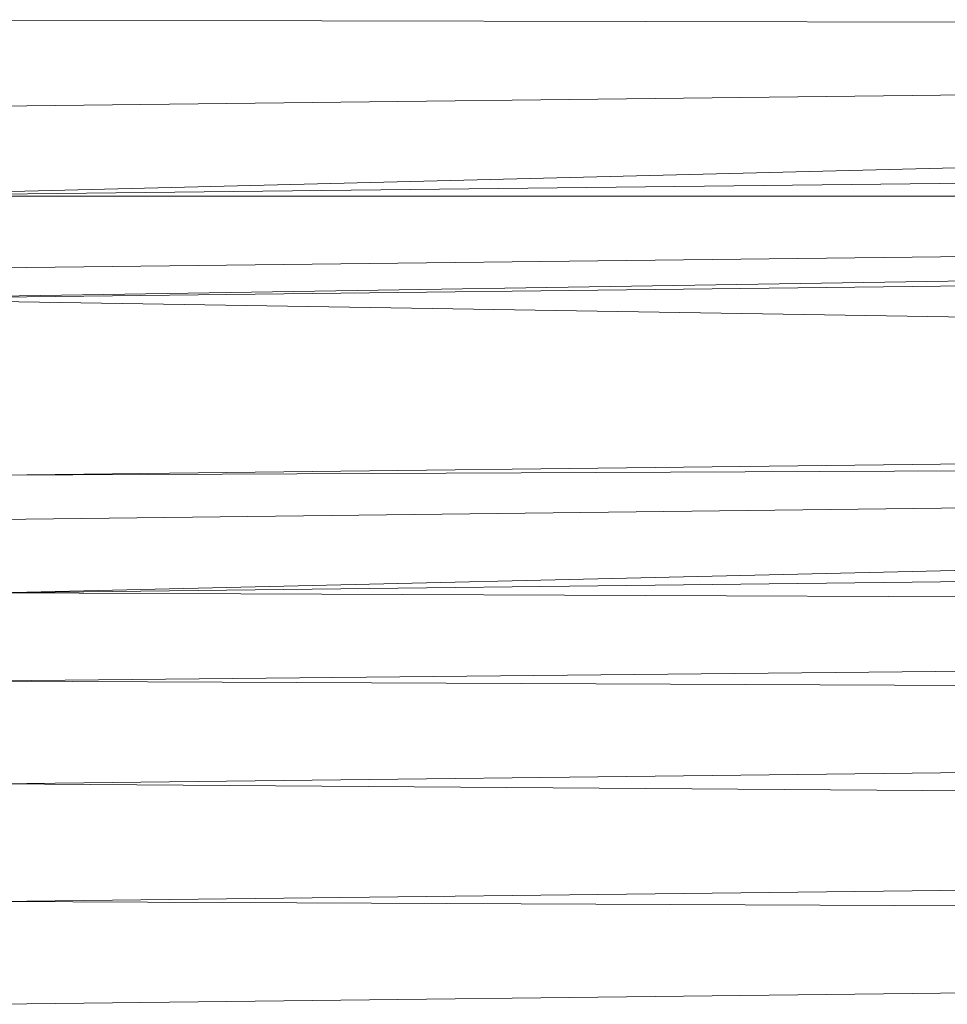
# Model space of a CAD drawing. Header units: metres. Extents: x 391.1 to 427.5, y 12.7 to 29.9.
# Tile 60 of 212: x 409.5774 to 409.62, y 14.8771 to 14.9222. Entities that reach past the tile are written whole.
import ezdxf

# ---------------------------------------------------------------- set-up
doc = ezdxf.new("R2010")
doc.units = ezdxf.units.M
doc.layers.add('02_MOBILIARIO', color=7, linetype='Continuous', lineweight=18)

# ---------------------------------------------------------------- blocks, each defined once
blk = doc.blocks.new('Family - Plats de dutxa PS-1-153666-01_CLI_AIRE_PS1')
at = {"layer": '02_MOBILIARIO', "color": 253, "true_color": 0xaaaaaa}
for p, q in [((0.409997, 0.741216), (0.115559, 0.74189)), ((0.115559, 0.74189), (0.409997, 0.741216)), ((0.409997, 0.741216), (0.115559, 0.737845)), ((0.409997, 0.741216), (0.115559, 0.7338)), ((0.409997, 0.741216), (0.115559, 0.737845)), ((0.115559, 0.7338), (0.409997, 0.741216)), ((0.115559, 0.7338), (0.409997, 0.737171)), ((0.115559, 0.7338), (0.409997, 0.737171)), ((0.409997, 0.7338), (0.115559, 0.730429)), ((0.409997, 0.7338), (0.115559, 0.7338)), ((0.115559, 0.7338), (0.409997, 0.7338)), ((0.409997, 0.7338), (0.115559, 0.729081)), ((0.409997, 0.7338), (0.115559, 0.730429)), ((0.115559, 0.729081), (0.409997, 0.7338)), ((0.115559, 0.729081), (0.409997, 0.732452)), ((0.115559, 0.729081), (0.409997, 0.732452)), ((0.409997, 0.724362), (0.115559, 0.729081)), ((0.115559, 0.729081), (0.409997, 0.724362)), ((0.409997, 0.724362), (0.122975, 0.720991)), ((0.122975, 0.720991), (0.409997, 0.724362)), ((0.409997, 0.722339), (0.122975, 0.718969)), ((0.409997, 0.722339), (0.122975, 0.720991)), ((0.122975, 0.720991), (0.409997, 0.722339)), ((0.409997, 0.722339), (0.122975, 0.715598)), ((0.409997, 0.722339), (0.122975, 0.718969)), ((0.122975, 0.715598), (0.409997, 0.722339)), ((0.122975, 0.715598), (0.409997, 0.718969)), ((0.122975, 0.715598), (0.409997, 0.718969)), ((0.409997, 0.714444), (0.122975, 0.715598)), ((0.122975, 0.715598), (0.409997, 0.714444)), ((0.409997, 0.714444), (0.122975, 0.711553)), ((0.122975, 0.711553), (0.409997, 0.714444)), ((0.409997, 0.710205), (0.122975, 0.711553)), ((0.122975, 0.711553), (0.409997, 0.710205)), ((0.409997, 0.710205), (0.122975, 0.706834)), ((0.122975, 0.706834), (0.409997, 0.710205)), ((0.409997, 0.704811), (0.122975, 0.706834)), ((0.122975, 0.706834), (0.409997, 0.704811)), ((0.409997, 0.704811), (0.122975, 0.701441)), ((0.122975, 0.701441), (0.409997, 0.704811)), ((0.409997, 0.700092), (0.122975, 0.701441)), ((0.122975, 0.701441), (0.409997, 0.700092)), ((0.122975, 0.696721), (0.409997, 0.700092)), ((0.409997, 0.700092), (0.122975, 0.696721))]:
    blk.add_line(p, q, dxfattribs=at)
blk = doc.blocks.new('LONDR55-XX_ZZ-ARQ-CAA-M3D-Londres55_ifc-1-01_CLI_AIRE_PS1')
at = {"layer": '02_MOBILIARIO', "color": 253, "lineweight": 18, "true_color": 0xaaaaaa}
blk.add_blockref('Family - Plats de dutxa PS-1-153666-01_CLI_AIRE_PS1', (409.453442, 14.180351), dxfattribs=at)

msp = doc.modelspace()

# ---------------------------------------------------------------- block references
at = {"lineweight": 5}
msp.add_blockref('LONDR55-XX_ZZ-ARQ-CAA-M3D-Londres55_ifc-1-01_CLI_AIRE_PS1', (0, 0), dxfattribs=at)

doc.saveas('drawing.dxf')
